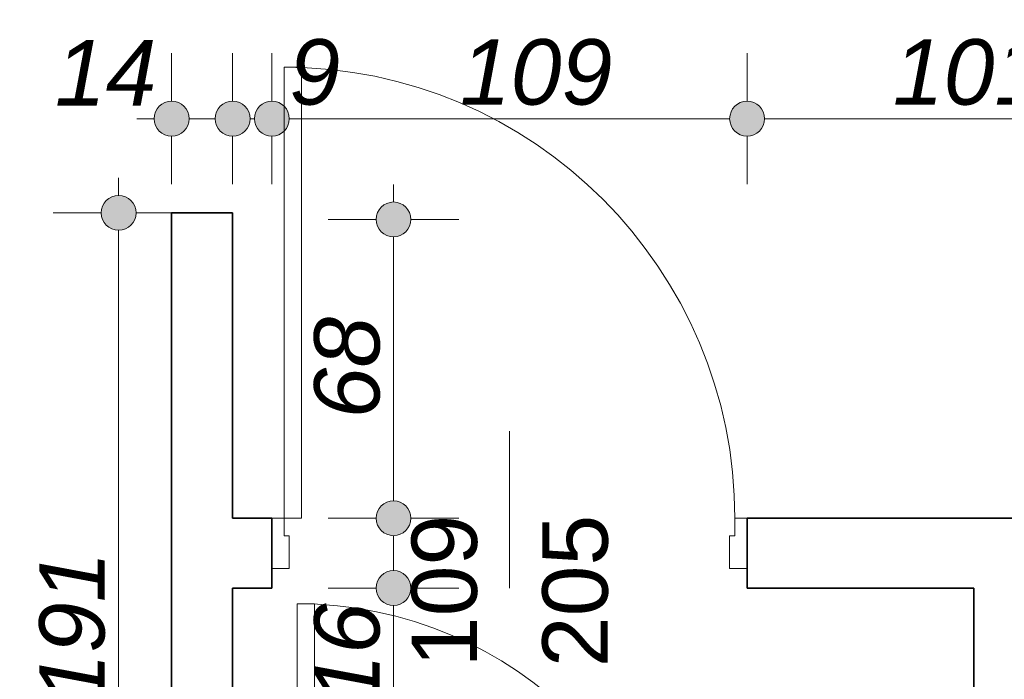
# Model space of a CAD drawing. Header units: millimetres. Extents: x -50073 to 84772, y -78870 to -35317.
# Tile 19 of 125: x 9396 to 11655, y -74410 to -72898. Entities that reach past the tile are written whole.
import ezdxf

# ---------------------------------------------------------------- set-up
doc = ezdxf.new("R2010")
doc.units = ezdxf.units.MM
doc.header["$MEASUREMENT"] = 0
for name, color, linetype, lineweight in [('Drzwi ArchiCAD_Nr_pióra__1', 7, 'Continuous', 0), ('Konstrukcja - Ściany zew_Nr_pióra__6', 7, 'Continuous', 35), ('Wymiarowanie - Ogólne_Nr_pióra__82', 114, 'Continuous', 13), ('Znaczniki drzwi ArchiCADa_Nr_pióra__1', 7, 'Continuous', 0), ('Znaczniki drzwi ArchiCADa_Nr_pióra__7', 7, 'Continuous', 70)]:
    doc.layers.add(name, color=color, linetype=linetype, lineweight=lineweight)
doc.layers.add('Wymiarowanie - Ogólne', color=7, linetype='Continuous')
doc.styles.add('GENERATED_STYLE_1', font='txt')
doc.styles.add('GENERATED_STYLE_3', font='txt')
doc.dimstyles.new('GENERATED_STYLE__1', dxfattribs={"dimtxt": 150, "dimasz": 152, "dimexe": 0.18, "dimexo": 0, "dimgap": 0.09, "dimtad": 1, "dimlfac": 0.1, "dimzin": 0, "dimdsep": 46, "dimtxsty": 'GENERATED_STYLE_3', "dimblk": 'ARROWHEAD_11', "dimblk1": 'ARROWHEAD_11', "dimblk2": 'ARROWHEAD_11', "dimcen": 0.09, "dimclrd": 114, "dimclre": 114, "dimclrt": 114, "dimazin": 0, "dimtfac": 1, "dimtdec": 4, "dimtmove": 0, "dimatfit": 3, "dimfxl": 1, "dimtolj": 1, "dimtzin": 0, "dimarcsym": 0})
doc.dimstyles.new('GENERATED_STYLE__2', dxfattribs={"dimtxt": 150, "dimasz": 152, "dimexe": 0.18, "dimexo": 0, "dimgap": 0.09, "dimtad": 1, "dimtih": 1, "dimtoh": 1, "dimlfac": 0.1, "dimzin": 0, "dimdsep": 46, "dimtxsty": 'GENERATED_STYLE_3', "dimblk": 'ARROWHEAD_11', "dimblk1": 'ARROWHEAD_11', "dimblk2": 'ARROWHEAD_11', "dimcen": 0.09, "dimclrd": 114, "dimclre": 114, "dimclrt": 114, "dimazin": 0, "dimtfac": 1, "dimtdec": 4, "dimtmove": 0, "dimatfit": 3, "dimfxl": 1, "dimtolj": 1, "dimtzin": 0, "dimarcsym": 0})

# ---------------------------------------------------------------- blocks, each defined once
blk = doc.blocks.new('*D636')
at = {"layer": 'Wymiarowanie - Ogólne_Nr_pióra__82', "linetype": 'Continuous'}
for points in [[(9663, -73340.6), (9659.9, -73325.3), (9651.3, -73312.4), (9638.3, -73303.7), (9623, -73300.6), (9607.7, -73303.7), (9594.7, -73312.4), (9586, -73325.3), (9583, -73340.6), (9586, -73355.9), (9594.7, -73368.9), (9607.7, -73377.6), (9623, -73380.6), (9638.3, -73377.6), (9651.3, -73368.9), (9659.9, -73355.9)], [(9663, -75250.6), (9659.9, -75235.3), (9651.3, -75222.4), (9638.3, -75213.7), (9623, -75210.6), (9607.7, -75213.7), (9594.7, -75222.4), (9586, -75235.3), (9583, -75250.6), (9586, -75265.9), (9594.7, -75278.9), (9607.7, -75287.6), (9623, -75290.6), (9638.3, -75287.6), (9651.3, -75278.9), (9659.9, -75265.9)]]:
    blk.add_hatch(color=256, dxfattribs=at).paths.add_polyline_path(points)
for p, q in [((9623, -73300.6), (9623, -73260.6)), ((9583, -73340.6), (9473, -73340.6)), ((9773, -73340.6), (9663, -73340.6)), ((9623, -75210.6), (9623, -73380.6)), ((9583, -75250.6), (9473, -75250.6)), ((9773, -75250.6), (9663, -75250.6)), ((9623, -75330.6), (9623, -75290.6))]:
    blk.add_line(p, q, dxfattribs=at)
for centre in [(9623, -73340.6), (9623, -75250.6)]:
    blk.add_circle(centre, 40, dxfattribs=at)
at = {"layer": 'Wymiarowanie - Ogólne_Nr_pióra__82', "insert": (9593, -74466.4), "char_height": 150, "attachment_point": 7, "rotation": 90, "style": 'GENERATED_STYLE_3'}
blk.add_mtext('\\A1;{\\fArial|b0|i1|c238|p38;191}', dxfattribs=at)
blk = doc.blocks.new('ARROWHEAD_11')
at = {"color": 0, "linetype": 'Continuous', "lineweight": 0}
blk.add_line((0, 0), (-1, 0), dxfattribs=at)
at = {"color": 0, "linetype": 'Continuous', "lineweight": 0, "const_width": 0.25, "flags": 128}
blk.add_lwpolyline([(-0.125, 0, 1), (0.125, 0, 1)], format="xyb", close=True, dxfattribs=at)
blk = doc.blocks.new('*D765')
at = {"layer": 'Wymiarowanie - Ogólne_Nr_pióra__82', "linetype": 'Continuous'}
for points in [[(9784.6, -73124.7), (9781.6, -73109.4), (9772.9, -73096.4), (9759.9, -73087.8), (9744.6, -73084.7), (9729.3, -73087.8), (9716.3, -73096.4), (9707.6, -73109.4), (9704.6, -73124.7), (9707.6, -73140), (9716.3, -73153), (9729.3, -73161.7), (9744.6, -73164.7), (9759.9, -73161.7), (9772.9, -73153), (9781.6, -73140)], [(9924.6, -73124.7), (9921.6, -73109.4), (9912.9, -73096.4), (9899.9, -73087.8), (9884.6, -73084.7), (9869.3, -73087.8), (9856.3, -73096.4), (9847.6, -73109.4), (9844.6, -73124.7), (9847.6, -73140), (9856.3, -73153), (9869.3, -73161.7), (9884.6, -73164.7), (9899.9, -73161.7), (9912.9, -73153), (9921.6, -73140)]]:
    blk.add_hatch(color=256, dxfattribs=at).paths.add_polyline_path(points)
for p, q in [((9744.6, -73084.7), (9744.6, -72974.7)), ((9884.6, -73084.7), (9884.6, -72974.7)), ((9664.6, -73124.7), (9704.6, -73124.7)), ((9784.6, -73124.7), (9844.6, -73124.7)), ((9744.6, -73274.7), (9744.6, -73164.7)), ((9884.6, -73274.7), (9884.6, -73164.7))]:
    blk.add_line(p, q, dxfattribs=at)
for centre in [(9744.6, -73124.7), (9884.6, -73124.7)]:
    blk.add_circle(centre, 40, dxfattribs=at)
at = {"layer": 'Wymiarowanie - Ogólne_Nr_pióra__82', "insert": (9476.9, -73094.7), "char_height": 150, "attachment_point": 7, "style": 'GENERATED_STYLE_3'}
blk.add_mtext('\\A1;{\\fArial|b0|i1|c238|p38;14}', dxfattribs=at)
blk = doc.blocks.new('*D766')
at = {"layer": 'Wymiarowanie - Ogólne_Nr_pióra__82', "linetype": 'Continuous'}
for points in [[(9924.6, -73124.7), (9921.6, -73109.4), (9912.9, -73096.4), (9899.9, -73087.8), (9884.6, -73084.7), (9869.3, -73087.8), (9856.3, -73096.4), (9847.6, -73109.4), (9844.6, -73124.7), (9847.6, -73140), (9856.3, -73153), (9869.3, -73161.7), (9884.6, -73164.7), (9899.9, -73161.7), (9912.9, -73153), (9921.6, -73140)], [(10014.6, -73124.7), (10011.6, -73109.4), (10002.9, -73096.4), (9989.9, -73087.8), (9974.6, -73084.7), (9959.3, -73087.8), (9946.3, -73096.4), (9937.6, -73109.4), (9934.6, -73124.7), (9937.6, -73140), (9946.3, -73153), (9959.3, -73161.7), (9974.6, -73164.7), (9989.9, -73161.7), (10002.9, -73153), (10011.6, -73140)]]:
    blk.add_hatch(color=256, dxfattribs=at).paths.add_polyline_path(points)
for p, q in [((9884.6, -73084.7), (9884.6, -72974.7)), ((9974.6, -73084.7), (9974.6, -72974.7)), ((9924.6, -73124.7), (9934.6, -73124.7)), ((9884.6, -73274.7), (9884.6, -73164.7)), ((9974.6, -73274.7), (9974.6, -73164.7))]:
    blk.add_line(p, q, dxfattribs=at)
for centre in [(9884.6, -73124.7), (9974.6, -73124.7)]:
    blk.add_circle(centre, 40, dxfattribs=at)
blk = doc.blocks.new('*D767')
at = {"layer": 'Wymiarowanie - Ogólne_Nr_pióra__82', "linetype": 'Continuous'}
for points in [[(10014.6, -73124.7), (10011.6, -73109.4), (10002.9, -73096.4), (9989.9, -73087.8), (9974.6, -73084.7), (9959.3, -73087.8), (9946.3, -73096.4), (9937.6, -73109.4), (9934.6, -73124.7), (9937.6, -73140), (9946.3, -73153), (9959.3, -73161.7), (9974.6, -73164.7), (9989.9, -73161.7), (10002.9, -73153), (10011.6, -73140)], [(11104.6, -73124.7), (11101.6, -73109.4), (11092.9, -73096.4), (11079.9, -73087.8), (11064.6, -73084.7), (11049.3, -73087.8), (11036.3, -73096.4), (11027.6, -73109.4), (11024.6, -73124.7), (11027.6, -73140), (11036.3, -73153), (11049.3, -73161.7), (11064.6, -73164.7), (11079.9, -73161.7), (11092.9, -73153), (11101.6, -73140)]]:
    blk.add_hatch(color=256, dxfattribs=at).paths.add_polyline_path(points)
for p, q in [((9974.6, -73084.7), (9974.6, -72974.7)), ((11064.6, -73084.7), (11064.6, -72974.7)), ((10014.6, -73124.7), (11024.6, -73124.7)), ((9974.6, -73274.7), (9974.6, -73164.7)), ((11064.6, -73274.7), (11064.6, -73164.7))]:
    blk.add_line(p, q, dxfattribs=at)
for centre in [(9974.6, -73124.7), (11064.6, -73124.7)]:
    blk.add_circle(centre, 40, dxfattribs=at)
at = {"layer": 'Wymiarowanie - Ogólne_Nr_pióra__82', "char_height": 150, "attachment_point": 7, "style": 'GENERATED_STYLE_3'}
for s, insert in [('\\A1;{\\fArial|b0|i1|c238|p38;9}', (10014.6, -73094.7)), ('\\A1;{\\fArial|b0|i1|c238|p38;109}', (10405.8, -73094.7))]:
    blk.add_mtext(s, dxfattribs=dict(at, insert=insert))
blk = doc.blocks.new('*D768')
at = {"layer": 'Wymiarowanie - Ogólne_Nr_pióra__82', "linetype": 'Continuous'}
for points in [[(11104.6, -73124.7), (11101.6, -73109.4), (11092.9, -73096.4), (11079.9, -73087.8), (11064.6, -73084.7), (11049.3, -73087.8), (11036.3, -73096.4), (11027.6, -73109.4), (11024.6, -73124.7), (11027.6, -73140), (11036.3, -73153), (11049.3, -73161.7), (11064.6, -73164.7), (11079.9, -73161.7), (11092.9, -73153), (11101.6, -73140)], [(12114.6, -73124.7), (12111.6, -73109.4), (12102.9, -73096.4), (12089.9, -73087.8), (12074.6, -73084.7), (12059.3, -73087.8), (12046.3, -73096.4), (12037.6, -73109.4), (12034.6, -73124.7), (12037.6, -73140), (12046.3, -73153), (12059.3, -73161.7), (12074.6, -73164.7), (12089.9, -73161.7), (12102.9, -73153), (12111.6, -73140)]]:
    blk.add_hatch(color=256, dxfattribs=at).paths.add_polyline_path(points)
for p, q in [((11064.6, -73084.7), (11064.6, -72974.7)), ((12074.6, -73084.7), (12074.6, -72974.7)), ((11104.6, -73124.7), (12034.6, -73124.7)), ((11064.6, -73274.7), (11064.6, -73164.7)), ((12074.6, -73274.7), (12074.6, -73164.7))]:
    blk.add_line(p, q, dxfattribs=at)
for centre in [(11064.6, -73124.7), (12074.6, -73124.7)]:
    blk.add_circle(centre, 40, dxfattribs=at)
at = {"layer": 'Wymiarowanie - Ogólne_Nr_pióra__82', "insert": (11398.9, -73094.7), "char_height": 150, "attachment_point": 7, "style": 'GENERATED_STYLE_3'}
blk.add_mtext('\\A1;{\\fArial|b0|i1|c238|p38;101}', dxfattribs=at)
blk = doc.blocks.new('*D806')
at = {"layer": 'Wymiarowanie - Ogólne_Nr_pióra__82', "linetype": 'Continuous'}
for points in [[(10293.6, -74200.6), (10290.5, -74185.3), (10281.9, -74172.4), (10268.9, -74163.7), (10253.6, -74160.6), (10238.3, -74163.7), (10225.3, -74172.4), (10216.6, -74185.3), (10213.6, -74200.6), (10216.6, -74215.9), (10225.3, -74228.9), (10238.3, -74237.6), (10253.6, -74240.6), (10268.9, -74237.6), (10281.9, -74228.9), (10290.5, -74215.9)], [(10293.6, -75140.6), (10290.5, -75125.3), (10281.9, -75112.4), (10268.9, -75103.7), (10253.6, -75100.6), (10238.3, -75103.7), (10225.3, -75112.4), (10216.6, -75125.3), (10213.6, -75140.6), (10216.6, -75155.9), (10225.3, -75168.9), (10238.3, -75177.6), (10253.6, -75180.6), (10268.9, -75177.6), (10281.9, -75168.9), (10290.5, -75155.9)]]:
    blk.add_hatch(color=256, dxfattribs=at).paths.add_polyline_path(points)
for p, q in [((10213.6, -74200.6), (10103.6, -74200.6)), ((10403.6, -74200.6), (10293.6, -74200.6)), ((10253.6, -75100.6), (10253.6, -74240.6)), ((10213.6, -75140.6), (10103.6, -75140.6)), ((10403.6, -75140.6), (10293.6, -75140.6))]:
    blk.add_line(p, q, dxfattribs=at)
for centre in [(10253.6, -74200.6), (10253.6, -75140.6)]:
    blk.add_circle(centre, 40, dxfattribs=at)
at = {"layer": 'Wymiarowanie - Ogólne_Nr_pióra__82', "char_height": 150, "attachment_point": 7, "rotation": 90, "style": 'GENERATED_STYLE_3'}
for s, insert in [('\\A1;{\\fArial|b0|i1|c238|p38;16}', (10223.6, -74468.3)), ('\\A1;{\\fArial|b0|i1|c238|p38;94}', (10223.6, -74898.3))]:
    blk.add_mtext(s, dxfattribs=dict(at, insert=insert))
blk = doc.blocks.new('*D807')
at = {"layer": 'Wymiarowanie - Ogólne_Nr_pióra__82', "linetype": 'Continuous'}
for points in [[(10293.6, -74040.6), (10290.5, -74025.3), (10281.9, -74012.4), (10268.9, -74003.7), (10253.6, -74000.6), (10238.3, -74003.7), (10225.3, -74012.4), (10216.6, -74025.3), (10213.6, -74040.6), (10216.6, -74055.9), (10225.3, -74068.9), (10238.3, -74077.6), (10253.6, -74080.6), (10268.9, -74077.6), (10281.9, -74068.9), (10290.5, -74055.9)], [(10293.6, -74200.6), (10290.5, -74185.3), (10281.9, -74172.4), (10268.9, -74163.7), (10253.6, -74160.6), (10238.3, -74163.7), (10225.3, -74172.4), (10216.6, -74185.3), (10213.6, -74200.6), (10216.6, -74215.9), (10225.3, -74228.9), (10238.3, -74237.6), (10253.6, -74240.6), (10268.9, -74237.6), (10281.9, -74228.9), (10290.5, -74215.9)]]:
    blk.add_hatch(color=256, dxfattribs=at).paths.add_polyline_path(points)
for p, q in [((10213.6, -74040.6), (10103.6, -74040.6)), ((10403.6, -74040.6), (10293.6, -74040.6)), ((10253.6, -74160.6), (10253.6, -74080.6)), ((10213.6, -74200.6), (10103.6, -74200.6)), ((10403.6, -74200.6), (10293.6, -74200.6))]:
    blk.add_line(p, q, dxfattribs=at)
for centre in [(10253.6, -74040.6), (10253.6, -74200.6)]:
    blk.add_circle(centre, 40, dxfattribs=at)
blk = doc.blocks.new('*D808')
at = {"layer": 'Wymiarowanie - Ogólne_Nr_pióra__82', "linetype": 'Continuous'}
for points in [[(10293.6, -73355.7), (10290.5, -73340.4), (10281.9, -73327.4), (10268.9, -73318.7), (10253.6, -73315.7), (10238.3, -73318.7), (10225.3, -73327.4), (10216.6, -73340.4), (10213.6, -73355.7), (10216.6, -73371), (10225.3, -73384), (10238.3, -73392.7), (10253.6, -73395.7), (10268.9, -73392.7), (10281.9, -73384), (10290.5, -73371)], [(10293.6, -74040.6), (10290.5, -74025.3), (10281.9, -74012.4), (10268.9, -74003.7), (10253.6, -74000.6), (10238.3, -74003.7), (10225.3, -74012.4), (10216.6, -74025.3), (10213.6, -74040.6), (10216.6, -74055.9), (10225.3, -74068.9), (10238.3, -74077.6), (10253.6, -74080.6), (10268.9, -74077.6), (10281.9, -74068.9), (10290.5, -74055.9)]]:
    blk.add_hatch(color=256, dxfattribs=at).paths.add_polyline_path(points)
for p, q in [((10253.6, -73315.7), (10253.6, -73275.7)), ((10213.6, -73355.7), (10103.6, -73355.7)), ((10403.6, -73355.7), (10293.6, -73355.7)), ((10253.6, -74000.6), (10253.6, -73395.7)), ((10213.6, -74040.6), (10103.6, -74040.6)), ((10403.6, -74040.6), (10293.6, -74040.6))]:
    blk.add_line(p, q, dxfattribs=at)
for centre in [(10253.6, -73355.7), (10253.6, -74040.6)]:
    blk.add_circle(centre, 40, dxfattribs=at)
at = {"layer": 'Wymiarowanie - Ogólne_Nr_pióra__82', "insert": (10223.6, -73812), "char_height": 150, "attachment_point": 7, "rotation": 90, "style": 'GENERATED_STYLE_3'}
blk.add_mtext('\\A1;{\\fArial|b0|i1|c238|p38;68}', dxfattribs=at)

msp = doc.modelspace()

# ---------------------------------------------------------------- linework, layer by layer
at = {"layer": 'Drzwi ArchiCAD_Nr_pióra__1', "linetype": 'Continuous'}
for p, q in [((10002.596, -73006.641), (10002.596, -74040.641)), ((10042.596, -73006.641), (10002.596, -73006.641)), ((10042.596, -74040.641), (10042.596, -73006.641)), ((9974.596, -74155.641), (9974.596, -74040.641)), ((9974.596, -74040.641), (10002.596, -74040.641)), ((9974.596, -74040.641), (9974.596, -74155.641)), ((10002.596, -74040.641), (10002.596, -74080.641)), ((10002.596, -74040.641), (10042.596, -74040.641)), ((11036.596, -74080.641), (11036.596, -74040.641)), ((11036.596, -74040.641), (11064.596, -74040.641)), ((11064.596, -74040.641), (11064.596, -74155.641)), ((11064.596, -74040.641), (11064.596, -74155.641)), ((10002.596, -74080.641), (10014.596, -74080.641)), ((10014.596, -74080.641), (10014.596, -74155.641)), ((11024.596, -74155.641), (11024.596, -74080.641)), ((11024.596, -74080.641), (11036.596, -74080.641)), ((10014.596, -74155.641), (9974.596, -74155.641)), ((11064.596, -74155.641), (11024.596, -74155.641)), ((10032.596, -74236.641), (10032.596, -75140.641)), ((10072.596, -74236.641), (10032.596, -74236.641)), ((10072.596, -75140.641), (10072.596, -74236.641))]:
    msp.add_line(p, q, dxfattribs=at)
for centre, radius in [((10002.596, -74040.641), 1034), ((10032.596, -75140.641), 904)]:
    msp.add_arc(centre, radius, 0, 90, dxfattribs=at)
at = {"layer": 'Konstrukcja - Ściany zew_Nr_pióra__6', "linetype": 'Continuous'}
for p, q in [((9974.596, -74040.641), (9974.596, -74155.641)), ((11064.596, -74040.641), (11064.596, -74155.641)), ((9974.596, -74155.641), (9974.596, -74200.641)), ((11064.596, -74155.641), (11064.596, -74200.641))]:
    msp.add_line(p, q, dxfattribs=at)
at = {"layer": 'Konstrukcja - Ściany zew_Nr_pióra__6', "linetype": 'Continuous', "flags": 128}
for points in [[(9744.596, -73340.641), (9744.596, -75250.641)], [(9884.596, -73340.641), (9744.596, -73340.641)], [(9884.596, -74040.641), (9884.596, -73340.641)], [(9974.596, -74040.641), (9884.596, -74040.641)], [(12074.596, -74040.641), (11064.596, -74040.641)], [(9884.596, -74200.641), (9974.596, -74200.641)], [(9884.596, -75140.641), (9884.596, -74200.641)], [(11064.596, -74200.641), (11584.596, -74200.641)], [(11584.596, -74200.641), (11584.596, -75140.641)]]:
    msp.add_lwpolyline(points, dxfattribs=at)
at = {"layer": 'Znaczniki drzwi ArchiCADa_Nr_pióra__1', "linetype": 'Continuous'}
msp.add_line((10519.596, -73840.641), (10519.596, -74200.641), dxfattribs=at)

# ---------------------------------------------------------------- texts
at = {"layer": 'Znaczniki drzwi ArchiCADa_Nr_pióra__7', "char_height": 150, "attachment_point": 7, "rotation": 90, "style": 'GENERATED_STYLE_1'}
for s, insert in [('\\A1;{\\fArial|b0|i0|c238|p38;109}', (10447.065, -74382.127)), ('\\A1;{\\fArial|b0|i0|c238|p38;205}', (10747.065, -74382.127))]:
    msp.add_mtext(s, dxfattribs=dict(at, insert=insert))

# ---------------------------------------------------------------- dimensions: what is measured, and where the dimension line sits
at = {"layer": 'Wymiarowanie - Ogólne', "color": 114, "linetype": 'Continuous', "lineweight": 13}
for base, p1, p2, picture, middle in [((9884.596, -73124.714), (9744.596, -73340.641), (9884.596, -73340.641), '*D765', (9590.767, -73019.714)), ((11064.596, -73124.714), (9974.596, -74040.641), (11064.596, -74040.641), '*D767', (10576.511, -73019.714)), ((12074.596, -73124.714), (11064.596, -74040.641), (12074.596, -74040.641), '*D768', (11569.596, -73019.714)), ((9974.596, -73124.714), (9884.596, -73340.641), (9974.596, -74040.641), '*D766', (10071.511, -73019.714))]:
    dim = msp.add_linear_dim(base=base, p1=p1, p2=p2, dimstyle='GENERATED_STYLE__2', dxfattribs=at)
    dim.commit()
    dim.dimension.update_dxf_attribs({"geometry": picture, "text_midpoint": middle, "dimtype": 160})
for base, p1, p2, picture, middle in [((9622.967, -73340.641), (9744.596, -75250.641), (9744.596, -73340.641), '*D636', (9517.967, -74295.641)), ((10253.568, -74040.641), (9939.492, -74200.641), (10029.492, -74040.641), '*D807', (10148.568, -74354.47)), ((10253.568, -74200.641), (9939.492, -75140.641), (9939.492, -74200.641), '*D806', (10148.568, -74784.47))]:
    dim = msp.add_linear_dim(base=base, p1=p1, p2=p2, angle=90, dimstyle='GENERATED_STYLE__1', dxfattribs=at)
    dim.commit()
    dim.dimension.update_dxf_attribs({"geometry": picture, "text_midpoint": middle, "dimtype": 160, "text_rotation": 90})
dim = msp.add_linear_dim(base=(10253.568, -73355.698), p1=(10029.492, -74040.641), p2=(9939.492, -73355.698), angle=90, text='68', dimstyle='GENERATED_STYLE__1', dxfattribs=at)
dim.commit()
dim.dimension.update_dxf_attribs({"geometry": '*D808', "text_midpoint": (10148.568, -73698.17), "dimtype": 160, "text_rotation": 90})

doc.saveas('drawing.dxf')
